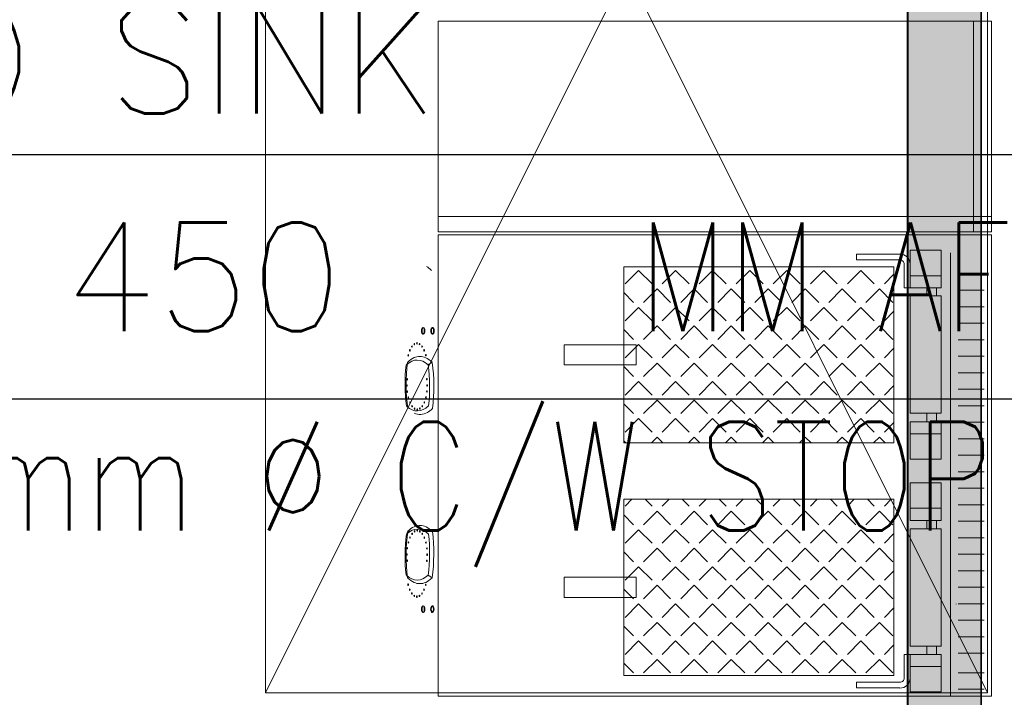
# Model space of a CAD drawing. Extents: x -750 to 58062, y -2404 to 18333.
# Tile 67 of 91: x 19837 to 21196, y 13279 to 14213. Entities that reach past the tile are written whole.
import ezdxf
from ezdxf.enums import TextEntityAlignment as Align

# ---------------------------------------------------------------- set-up
doc = ezdxf.new("R2010")
doc.units = 0
doc.header["$MEASUREMENT"] = 0
doc.layers.add('GREY SCALE', color=9, linetype='Continuous', lineweight=0, true_color=0x808080)
doc.layers.add('GREYSCALE', color=9, linetype='Continuous', lineweight=0, true_color=0x808080)
doc.layers.add('PLUMBING-DW-TR-LVL-TAG', color=7, linetype='Continuous')
doc.layers.add('TAG', color=7, linetype='Continuous')
doc.styles.add('ROMANS-100', font='romans.shx', dxfattribs={"width": 0.8})
doc.styles.get("Standard").update_dxf_attribs({"font": 'arial.ttf', "width": 0.8})

# ---------------------------------------------------------------- blocks, each defined once
blk = doc.blocks.new('FLOOR PLAN')
at = {"layer": 'GREYSCALE', "ltscale": 0.25}
h = blk.add_hatch(color=256, dxfattribs=at)
h.dxf.hatch_style = 1
h.paths.add_polyline_path([(21063, 12139.2), (21063, 12060.1), (21164.2, 12060.1), (21164.2, 18121.5), (21063, 18121.5), (21063, 12212.6)])
for p, q in [((21163.6, 12069.1), (21163.6, 18149.4)), ((21164.2, 12060.1), (21164.2, 18121.5)), ((21062, 17995.4), (21062, 12069.1)), ((21063, 17968), (21063, 12060.1)), ((20670.7, 13629.5), (20670.7, 13872.4)), ((20670.7, 13872.4), (21043.6, 13872.4)), ((21043.6, 13872.4), (21043.6, 13629.5)), ((21043.6, 13629.5), (20670.7, 13629.5)), ((21043.6, 13551.7), (20670.7, 13551.7)), ((20670.7, 13551.7), (20670.7, 13308.7)), ((21043.6, 13308.7), (21043.6, 13551.7)), ((20670.7, 13308.7), (21043.6, 13308.7))]:
    blk.add_line(p, q, dxfattribs=at)
at = {"layer": 'GREYSCALE', "ltscale": 125}
for p, q in [((20176.4, 15278.4), (20176.4, 13284.5)), ((20176.4, 15278.4), (21172.8, 13284.5)), ((20176.4, 13284.5), (21172.8, 15278.4)), ((21172.8, 13284.5), (21172.8, 15278.4)), ((20176.4, 13284.5), (21172.8, 13284.5)), ((21172.8, 13284.5), (20176.4, 13284.5))]:
    blk.add_line(p, q, dxfattribs=at)
at = {"layer": 'GREYSCALE'}
for p, q in [((21178.3, 14211.2, 902.2), (20414.5, 14211.2, 902.2)), ((20414.5, 14211.2), (20414.5, 13920.4)), ((21153.3, 13920.4), (21153.3, 14211.2)), ((21178.3, 14211.2), (21178.3, 13920.4)), ((21178.3, 13941.5), (20414.5, 13941.5)), ((21178.3, 13941.5), (21153.3, 13941.5)), ((21178.3, 13941.5), (21153.3, 13941.5)), ((21178.3, 13920.4), (20414.5, 13920.4)), ((20414.5, 13916.4), (21178.3, 13916.4)), ((21178.3, 13916.4), (20414.5, 13916.4)), ((21178.3, 13916.4), (20414.5, 13916.4)), ((21178.3, 13916.4), (20414.5, 13916.4)), ((20414.5, 13916.4), (20414.5, 13279.9)), ((20451.6, 13916.4), (21153.3, 13916.4)), ((20451.6, 13916.4), (21153.3, 13916.4)), ((21178.3, 13916.4), (20476.6, 13916.4)), ((21178.3, 13916.4), (20476.6, 13916.4)), ((21178.3, 13279.9), (21178.3, 13916.4)), ((21051.7, 13889.8), (20991.8, 13889.8)), ((20991.8, 13889.8), (20991.8, 13881.8)), ((21065.7, 13843.4), (21065.7, 13895.1)), ((21065.7, 13895.1), (21108.6, 13895.1)), ((21108.6, 13895.1), (21108.6, 13843.4)), ((21121.4, 13891.4), (21121.4, 13279.9)), ((21051.9, 13881.8), (20991.8, 13881.8)), ((21057.6, 13843.4), (21057.6, 13876.1)), ((21065.7, 13843.4), (21065.7, 13876)), ((20691.2, 13867.4), (20672.6, 13848.8)), ((20691.2, 13867.4), (20709.8, 13848.8)), ((20742.3, 13867.4), (20723.7, 13848.8)), ((20742.3, 13867.4), (20760.9, 13848.8)), ((20793.4, 13867.4), (20774.8, 13848.8)), ((20793.4, 13867.4), (20812, 13848.8)), ((20844.5, 13867.4), (20825.9, 13848.8)), ((20844.5, 13867.4), (20863.1, 13848.8)), ((20895.6, 13867.4), (20877, 13848.8)), ((20895.6, 13867.4), (20914.2, 13848.8)), ((20946.7, 13867.4), (20928.2, 13848.8)), ((20946.7, 13867.4), (20965.3, 13848.8)), ((20997.9, 13867.4), (20979.3, 13848.8)), ((20997.9, 13867.4), (21016.4, 13848.8)), ((21043.6, 13862.1), (21030.4, 13848.8)), ((21108.6, 13860.1), (21065.7, 13860.1)), ((21168.1, 13862.6), (21132, 13862.6)), ((20670.7, 13836.8), (20684.2, 13823.3)), ((20716.8, 13841.9), (20698.2, 13823.3)), ((20716.8, 13841.9), (20735.3, 13823.3)), ((20767.9, 13841.9), (20749.3, 13823.3)), ((20767.9, 13841.9), (20786.4, 13823.3)), ((20819, 13841.9), (20800.4, 13823.3)), ((20819, 13841.9), (20837.6, 13823.3)), ((20870.1, 13841.9), (20851.5, 13823.3)), ((20870.1, 13841.9), (20888.7, 13823.3)), ((20921.2, 13841.9), (20902.6, 13823.3)), ((20921.2, 13841.9), (20939.8, 13823.3)), ((20972.3, 13841.9), (20953.7, 13823.3)), ((20972.3, 13841.9), (20990.9, 13823.3)), ((21023.4, 13841.9), (21004.8, 13823.3)), ((21023.4, 13841.9), (21042, 13823.3)), ((21065.7, 13843.4), (21057.6, 13843.4)), ((21108.6, 13843.4), (21065.7, 13843.4)), ((21065.7, 13670.4), (21065.7, 13832.1)), ((21065.7, 13832.1), (21108.6, 13832.1)), ((21088.7, 13832.1), (21088.7, 13843.4)), ((21102.2, 13843.4), (21102.2, 13832.1)), ((21108.6, 13832.1), (21108.6, 13670.4)), ((21168.1, 13839.9), (21132, 13839.9)), ((21168.1, 13817.1), (21132, 13817.1)), ((20691.2, 13816.3), (20672.6, 13797.7)), ((20691.2, 13816.3), (20709.8, 13797.7)), ((20742.3, 13816.3), (20723.7, 13797.7)), ((20742.3, 13816.3), (20760.9, 13797.7)), ((20793.4, 13816.3), (20774.8, 13797.7)), ((20793.4, 13816.3), (20812, 13797.7)), ((20844.5, 13816.3), (20825.9, 13797.7)), ((20844.5, 13816.3), (20863.1, 13797.7)), ((20895.6, 13816.3), (20877, 13797.7)), ((20895.6, 13816.3), (20914.2, 13797.7)), ((20946.7, 13816.3), (20928.2, 13797.7)), ((20946.7, 13816.3), (20965.3, 13797.7)), ((20997.9, 13816.3), (20979.3, 13797.7)), ((20997.9, 13816.3), (21016.4, 13797.7)), ((21043.6, 13811), (21030.4, 13797.7)), ((20716.8, 13790.7), (20698.2, 13772.2)), ((20716.8, 13790.7), (20735.3, 13772.2)), ((20767.9, 13790.7), (20749.3, 13772.2)), ((20767.9, 13790.7), (20786.4, 13772.2)), ((20819, 13790.7), (20800.4, 13772.2)), ((20819, 13790.7), (20837.6, 13772.2)), ((20870.1, 13790.7), (20851.5, 13772.2)), ((20870.1, 13790.7), (20888.7, 13772.2)), ((20921.2, 13790.7), (20902.6, 13772.2)), ((20921.2, 13790.7), (20939.8, 13772.2)), ((20972.3, 13790.7), (20953.7, 13772.2)), ((20972.3, 13790.7), (20990.9, 13772.2)), ((21023.4, 13790.7), (21004.8, 13772.2)), ((21023.4, 13790.7), (21042, 13772.2)), ((21168.1, 13794.4), (21132, 13794.4)), ((20670.7, 13785.7), (20684.2, 13772.2)), ((20588.7, 13737), (20588.7, 13764.9)), ((20588.7, 13764.9), (20687.9, 13764.9)), ((20691.2, 13765.2), (20672.6, 13746.6)), ((20687.9, 13764.9), (20687.9, 13737)), ((20691.2, 13765.2), (20709.8, 13746.6)), ((20742.3, 13765.2), (20723.7, 13746.6)), ((20742.3, 13765.2), (20760.9, 13746.6)), ((20793.4, 13765.2), (20774.8, 13746.6)), ((20793.4, 13765.2), (20812, 13746.6)), ((20844.5, 13765.2), (20825.9, 13746.6)), ((20844.5, 13765.2), (20863.1, 13746.6)), ((20895.6, 13765.2), (20877, 13746.6)), ((20895.6, 13765.2), (20914.2, 13746.6)), ((20946.7, 13765.2), (20928.2, 13746.6)), ((20946.7, 13765.2), (20965.3, 13746.6)), ((20997.9, 13765.2), (20979.3, 13746.6)), ((20997.9, 13765.2), (21016.4, 13746.6)), ((21168.1, 13771.6), (21132, 13771.6)), ((21043.6, 13759.9), (21030.4, 13746.6)), ((21168.1, 13748.9), (21132, 13748.9)), ((20687.9, 13737), (20588.7, 13737)), ((20716.8, 13739.6), (20698.2, 13721.1)), ((20716.8, 13739.6), (20735.3, 13721.1)), ((20767.9, 13739.6), (20749.3, 13721.1)), ((20767.9, 13739.6), (20786.4, 13721.1)), ((20819, 13739.6), (20800.4, 13721.1)), ((20819, 13739.6), (20837.6, 13721.1)), ((20870.1, 13739.6), (20851.5, 13721.1)), ((20870.1, 13739.6), (20888.7, 13721.1)), ((20921.2, 13739.6), (20902.6, 13721.1)), ((20921.2, 13739.6), (20939.8, 13721.1)), ((20972.3, 13739.6), (20953.7, 13721.1)), ((20972.3, 13739.6), (20990.9, 13721.1)), ((21023.4, 13739.6), (21004.8, 13721.1)), ((21023.4, 13739.6), (21042, 13721.1)), ((20670.7, 13734.6), (20684.2, 13721.1)), ((21168.1, 13726.1), (21132, 13726.1)), ((20691.2, 13714.1), (20672.6, 13695.5)), ((20691.2, 13714.1), (20709.8, 13695.5)), ((20742.3, 13714.1), (20723.7, 13695.5)), ((20742.3, 13714.1), (20760.9, 13695.5)), ((20793.4, 13714.1), (20774.8, 13695.5)), ((20793.4, 13714.1), (20812, 13695.5)), ((20844.5, 13714.1), (20825.9, 13695.5)), ((20844.5, 13714.1), (20863.1, 13695.5)), ((20895.6, 13714.1), (20877, 13695.5)), ((20895.6, 13714.1), (20914.2, 13695.5)), ((20946.7, 13714.1), (20928.2, 13695.5)), ((20946.7, 13714.1), (20965.3, 13695.5)), ((20997.9, 13714.1), (20979.3, 13695.5)), ((20997.9, 13714.1), (21016.4, 13695.5)), ((21043.6, 13708.7), (21030.4, 13695.5)), ((21168.1, 13703.4), (21132, 13703.4)), ((20670.7, 13683.4), (20684.2, 13669.9)), ((20716.8, 13688.5), (20698.2, 13669.9)), ((20716.8, 13688.5), (20735.3, 13669.9)), ((20767.9, 13688.5), (20749.3, 13669.9)), ((20767.9, 13688.5), (20786.4, 13669.9)), ((20819, 13688.5), (20800.4, 13669.9)), ((20819, 13688.5), (20837.6, 13669.9)), ((20870.1, 13688.5), (20851.5, 13669.9)), ((20870.1, 13688.5), (20888.7, 13669.9)), ((20921.2, 13688.5), (20902.6, 13669.9)), ((20921.2, 13688.5), (20939.8, 13669.9)), ((20972.3, 13688.5), (20953.7, 13669.9)), ((20972.3, 13688.5), (20990.9, 13669.9)), ((21023.4, 13688.5), (21004.8, 13669.9)), ((21023.4, 13688.5), (21042, 13669.9)), ((21108.6, 13670.4), (21065.7, 13670.4)), ((21088.7, 13670.4), (21088.7, 13659.1)), ((21102.2, 13659.1), (21102.2, 13670.4)), ((21168.1, 13680.6), (21132, 13680.6)), ((20691.2, 13663), (20672.6, 13644.4)), ((20691.2, 13663), (20709.8, 13644.4)), ((20742.3, 13663), (20723.7, 13644.4)), ((20742.3, 13663), (20760.9, 13644.4)), ((20793.4, 13663), (20774.8, 13644.4)), ((20793.4, 13663), (20812, 13644.4)), ((20844.5, 13663), (20825.9, 13644.4)), ((20844.5, 13663), (20863.1, 13644.4)), ((20895.6, 13663), (20877, 13644.4)), ((20895.6, 13663), (20914.2, 13644.4)), ((20946.7, 13663), (20928.2, 13644.4)), ((20946.7, 13663), (20965.3, 13644.4)), ((20997.9, 13663), (20979.3, 13644.4)), ((20997.9, 13663), (21016.4, 13644.4)), ((21043.6, 13657.6), (21030.4, 13644.4)), ((21108.6, 13658.5), (21065.7, 13658.5)), ((21065.7, 13658.5), (21065.7, 13606.8)), ((21108.6, 13606.8), (21108.6, 13658.5)), ((21168.1, 13657.9), (21132, 13657.9)), ((21108.6, 13641.9), (21065.7, 13641.9)), ((20670.7, 13632.3), (20673.6, 13629.5)), ((20716.8, 13637.4), (20708.8, 13629.5)), ((20716.8, 13637.4), (20724.7, 13629.5)), ((20767.9, 13637.4), (20759.9, 13629.5)), ((20767.9, 13637.4), (20775.8, 13629.5)), ((20819, 13637.4), (20811, 13629.5)), ((20819, 13637.4), (20826.9, 13629.5)), ((20870.1, 13637.4), (20862.1, 13629.5)), ((20870.1, 13637.4), (20878, 13629.5)), ((20921.2, 13637.4), (20913.2, 13629.5)), ((20921.2, 13637.4), (20929.1, 13629.5)), ((20972.3, 13637.4), (20964.4, 13629.5)), ((20972.3, 13637.4), (20980.2, 13629.5)), ((21023.4, 13637.4), (21015.5, 13629.5)), ((21023.4, 13637.4), (21031.3, 13629.5)), ((21168.1, 13635.1), (21132, 13635.1)), ((21065.7, 13606.8), (21108.6, 13606.8)), ((21168.1, 13612.4), (21132, 13612.4)), ((21168.1, 13589.6), (21132, 13589.6)), ((21065.7, 13522.6), (21065.7, 13574.4)), ((21065.7, 13574.4), (21108.6, 13574.4)), ((21108.6, 13574.4), (21108.6, 13522.6)), ((21168.1, 13566.9), (21132, 13566.9)), ((20682.1, 13551.7), (20672.6, 13542.2)), ((20700.3, 13551.7), (20709.8, 13542.2)), ((20733.2, 13551.7), (20723.7, 13542.2)), ((20751.4, 13551.7), (20760.9, 13542.2)), ((20784.3, 13551.7), (20774.8, 13542.2)), ((20802.5, 13551.7), (20812, 13542.2)), ((20835.4, 13551.7), (20825.9, 13542.2)), ((20853.6, 13551.7), (20863.1, 13542.2)), ((20886.5, 13551.7), (20877, 13542.2)), ((20904.7, 13551.7), (20914.2, 13542.2)), ((20937.6, 13551.7), (20928.2, 13542.2)), ((20955.8, 13551.7), (20965.3, 13542.2)), ((20988.8, 13551.7), (20979.3, 13542.2)), ((21006.9, 13551.7), (21016.4, 13542.2)), ((21039.9, 13551.7), (21030.4, 13542.2)), ((20716.8, 13535.2), (20698.2, 13516.6)), ((20716.8, 13535.2), (20735.3, 13516.6)), ((20767.9, 13535.2), (20749.3, 13516.6)), ((20767.9, 13535.2), (20786.4, 13516.6)), ((20819, 13535.2), (20800.4, 13516.6)), ((20819, 13535.2), (20837.6, 13516.6)), ((20870.1, 13535.2), (20851.5, 13516.6)), ((20870.1, 13535.2), (20888.7, 13516.6)), ((20921.2, 13535.2), (20902.6, 13516.6)), ((20921.2, 13535.2), (20939.8, 13516.6)), ((20972.3, 13535.2), (20953.7, 13516.6)), ((20972.3, 13535.2), (20990.9, 13516.6)), ((21023.4, 13535.2), (21004.8, 13516.6)), ((21023.4, 13535.2), (21042, 13516.6)), ((21108.6, 13539.3), (21065.7, 13539.3)), ((21168.1, 13544.1), (21132, 13544.1)), ((20670.7, 13530.1), (20684.2, 13516.6)), ((21108.6, 13522.6), (21065.7, 13522.6)), ((21088.7, 13510.7), (21088.7, 13522)), ((21102.2, 13522), (21102.2, 13510.7)), ((21168.1, 13521.4), (21132, 13521.4)), ((20691.2, 13509.6), (20672.6, 13491.1)), ((20691.2, 13509.6), (20709.8, 13491.1)), ((20742.3, 13509.6), (20723.7, 13491.1)), ((20742.3, 13509.6), (20760.9, 13491.1)), ((20793.4, 13509.6), (20774.8, 13491.1)), ((20793.4, 13509.6), (20812, 13491.1)), ((20844.5, 13509.6), (20825.9, 13491.1)), ((20844.5, 13509.6), (20863.1, 13491.1)), ((20895.6, 13509.6), (20877, 13491.1)), ((20895.6, 13509.6), (20914.2, 13491.1)), ((20946.7, 13509.6), (20928.2, 13491.1)), ((20946.7, 13509.6), (20965.3, 13491.1)), ((20997.9, 13509.6), (20979.3, 13491.1)), ((20997.9, 13509.6), (21016.4, 13491.1)), ((21043.6, 13504.3), (21030.4, 13491.1)), ((21108.6, 13510.7), (21065.7, 13510.7)), ((21065.7, 13510.7), (21065.7, 13349)), ((21108.6, 13349), (21108.6, 13510.7)), ((21168.1, 13498.6), (21132, 13498.6)), ((20670.7, 13479), (20684.2, 13465.5)), ((20716.8, 13484.1), (20698.2, 13465.5)), ((20716.8, 13484.1), (20735.3, 13465.5)), ((20767.9, 13484.1), (20749.3, 13465.5)), ((20767.9, 13484.1), (20786.4, 13465.5)), ((20819, 13484.1), (20800.4, 13465.5)), ((20819, 13484.1), (20837.6, 13465.5)), ((20870.1, 13484.1), (20851.5, 13465.5)), ((20870.1, 13484.1), (20888.7, 13465.5)), ((20921.2, 13484.1), (20902.6, 13465.5)), ((20921.2, 13484.1), (20939.8, 13465.5)), ((20972.3, 13484.1), (20953.7, 13465.5)), ((20972.3, 13484.1), (20990.9, 13465.5)), ((21023.4, 13484.1), (21004.8, 13465.5)), ((21023.4, 13484.1), (21042, 13465.5)), ((21168.1, 13475.9), (21132, 13475.9)), ((20691.2, 13458.5), (20672.6, 13440)), ((20691.2, 13458.5), (20709.8, 13440)), ((20742.3, 13458.5), (20723.7, 13440)), ((20742.3, 13458.5), (20760.9, 13440)), ((20793.4, 13458.5), (20774.8, 13440)), ((20793.4, 13458.5), (20812, 13440)), ((20844.5, 13458.5), (20825.9, 13440)), ((20844.5, 13458.5), (20863.1, 13440)), ((20895.6, 13458.5), (20877, 13440)), ((20895.6, 13458.5), (20914.2, 13440)), ((20946.7, 13458.5), (20928.2, 13440)), ((20946.7, 13458.5), (20965.3, 13440)), ((20997.9, 13458.5), (20979.3, 13440)), ((20997.9, 13458.5), (21016.4, 13440)), ((21043.6, 13453.2), (21030.4, 13440)), ((21168.1, 13453.1), (21132, 13453.1)), ((20687.9, 13444.2), (20588.7, 13444.2)), ((20588.7, 13444.2), (20588.7, 13416.2)), ((20687.9, 13416.2), (20687.9, 13444.2)), ((20670.7, 13427.9), (20684.2, 13414.4)), ((20716.8, 13433), (20698.2, 13414.4)), ((20716.8, 13433), (20735.3, 13414.4)), ((20767.9, 13433), (20749.3, 13414.4)), ((20767.9, 13433), (20786.4, 13414.4)), ((20819, 13433), (20800.4, 13414.4)), ((20819, 13433), (20837.6, 13414.4)), ((20870.1, 13433), (20851.5, 13414.4)), ((20870.1, 13433), (20888.7, 13414.4)), ((20921.2, 13433), (20902.6, 13414.4)), ((20921.2, 13433), (20939.8, 13414.4)), ((20972.3, 13433), (20953.7, 13414.4)), ((20972.3, 13433), (20990.9, 13414.4)), ((21023.4, 13433), (21004.8, 13414.4)), ((21023.4, 13433), (21042, 13414.4)), ((21168.1, 13430.4), (21132, 13430.4)), ((20588.7, 13416.2), (20687.9, 13416.2)), ((20691.2, 13407.4), (20672.6, 13388.8)), ((20691.2, 13407.4), (20709.8, 13388.8)), ((20742.3, 13407.4), (20723.7, 13388.8)), ((20742.3, 13407.4), (20760.9, 13388.8)), ((20793.4, 13407.4), (20774.8, 13388.8)), ((20793.4, 13407.4), (20812, 13388.8)), ((20844.5, 13407.4), (20825.9, 13388.8)), ((20844.5, 13407.4), (20863.1, 13388.8)), ((20895.6, 13407.4), (20877, 13388.8)), ((20895.6, 13407.4), (20914.2, 13388.8)), ((20946.7, 13407.4), (20928.2, 13388.8)), ((20946.7, 13407.4), (20965.3, 13388.8)), ((20997.9, 13407.4), (20979.3, 13388.8)), ((20997.9, 13407.4), (21016.4, 13388.8)), ((21043.6, 13402.1), (21030.4, 13388.8)), ((21168.1, 13407.6), (21132, 13407.6)), ((20716.8, 13381.9), (20698.2, 13363.3)), ((20716.8, 13381.9), (20735.3, 13363.3)), ((20767.9, 13381.9), (20749.3, 13363.3)), ((20767.9, 13381.9), (20786.4, 13363.3)), ((20819, 13381.9), (20800.4, 13363.3)), ((20819, 13381.9), (20837.6, 13363.3)), ((20870.1, 13381.9), (20851.5, 13363.3)), ((20870.1, 13381.9), (20888.7, 13363.3)), ((20921.2, 13381.9), (20902.6, 13363.3)), ((20921.2, 13381.9), (20939.8, 13363.3)), ((20972.3, 13381.9), (20953.7, 13363.3)), ((20972.3, 13381.9), (20990.9, 13363.3)), ((21023.4, 13381.9), (21004.8, 13363.3)), ((21023.4, 13381.9), (21042, 13363.3)), ((21168.1, 13384.8), (21132, 13384.8)), ((20670.7, 13376.8), (20684.2, 13363.3)), ((20691.2, 13356.3), (20672.6, 13337.7)), ((20691.2, 13356.3), (20709.8, 13337.7)), ((20742.3, 13356.3), (20723.7, 13337.7)), ((20742.3, 13356.3), (20760.9, 13337.7)), ((20793.4, 13356.3), (20774.8, 13337.7)), ((20793.4, 13356.3), (20812, 13337.7)), ((20844.5, 13356.3), (20825.9, 13337.7)), ((20844.5, 13356.3), (20863.1, 13337.7)), ((20895.6, 13356.3), (20877, 13337.7)), ((20895.6, 13356.3), (20914.2, 13337.7)), ((20946.7, 13356.3), (20928.2, 13337.7)), ((20946.7, 13356.3), (20965.3, 13337.7)), ((20997.9, 13356.3), (20979.3, 13337.7)), ((20997.9, 13356.3), (21016.4, 13337.7)), ((21168.1, 13362.1), (21132, 13362.1)), ((21043.6, 13351), (21030.4, 13337.7)), ((21065.7, 13349), (21108.6, 13349)), ((21088.7, 13349), (21088.7, 13337.7)), ((21102.2, 13337.7), (21102.2, 13349)), ((20716.8, 13330.8), (20698.2, 13312.2)), ((20716.8, 13330.8), (20735.3, 13312.2)), ((20767.9, 13330.8), (20749.3, 13312.2)), ((20767.9, 13330.8), (20786.4, 13312.2)), ((20819, 13330.8), (20800.4, 13312.2)), ((20819, 13330.8), (20837.6, 13312.2)), ((20870.1, 13330.8), (20851.5, 13312.2)), ((20870.1, 13330.8), (20888.7, 13312.2)), ((20921.2, 13330.8), (20902.6, 13312.2)), ((20921.2, 13330.8), (20939.8, 13312.2)), ((20972.3, 13330.8), (20953.7, 13312.2)), ((20972.3, 13330.8), (20990.9, 13312.2)), ((21023.4, 13330.8), (21004.8, 13312.2)), ((21023.4, 13330.8), (21042, 13312.2)), ((21057.6, 13337.7), (21057.6, 13305)), ((21065.7, 13337.7), (21057.6, 13337.7)), ((21108.6, 13337.7), (21065.7, 13337.7)), ((21065.7, 13337.7), (21065.7, 13286)), ((21065.7, 13337.7), (21065.7, 13305.1)), ((21108.6, 13286), (21108.6, 13337.7)), ((21168.1, 13339.3), (21132, 13339.3)), ((20670.7, 13325.7), (20684.2, 13312.2)), ((21108.6, 13321.1), (21065.7, 13321.1)), ((21168.1, 13312.3), (21132, 13312.3)), ((21051.9, 13299.4), (20991.8, 13299.4)), ((20991.8, 13291.4), (20991.8, 13299.4)), ((21051.7, 13291.4), (20991.8, 13291.4)), ((21168.1, 13289.6), (21132, 13289.6)), ((20414.5, 13279.9), (21178.3, 13279.9)), ((21065.7, 13286), (21108.6, 13286))]:
    blk.add_line(p, q, dxfattribs=at)
at = {"layer": 'GREYSCALE', "extrusion": (0.906289, 0.005831, -0.422618)}
for centre in [(13652.4, 9346.4, 18240.9), (13652.4, 9346.4, 18241.9), (13652.4, 9376.5, 18240.9), (13652.4, 9376.5, 18241.9)]:
    blk.add_circle(centre, 4.51, dxfattribs=at)
at = {"layer": 'GREYSCALE', "extrusion": (-0.906289, -0.005831, 0.422618)}
for centre, radius in [((-13652.4, 9346.4, -18240.9), 4.51), ((-13652.4, 9346.4, -18241.9), 4.51), ((-13652.4, 9376.5, -18240.9), 4.51), ((-13652.4, 9376.5, -18241.9), 4.51), ((-13630.9, 9317.3, -18237.6), 1), ((-13634.2, 9325.3, -18237.6), 1), ((-13635.4, 9333.9, -18237.6), 1), ((-13634.2, 9342.4, -18237.6), 1), ((-13630.9, 9350.4, -18237.6), 1), ((-13618.8, 9305.2, -18237.6), 1), ((-13625.7, 9310.5, -18237.6), 1), ((-13625.7, 9357.2, -18237.6), 1), ((-13618.8, 9362.5, -18237.6), 1), ((-13577.2, 9300.7, -18237.4), 1), ((-13585.8, 9301.8, -18237.4), 1), ((-13585.8, 9365.7, -18237.4), 1), ((-13577.2, 9366.9, -18237.4), 1), ((-13568.7, 9301.8, -18237.4), 1), ((-13568.7, 9365.7, -18237.4), 1), ((-13560.7, 9305.1, -18237.4), 1), ((-13553.8, 9310.4, -18237.4), 1), ((-13548.6, 9317.2, -18237.4), 1), ((-13548.6, 9350.3, -18237.4), 1), ((-13553.8, 9357.2, -18237.4), 1), ((-13560.7, 9362.4, -18237.4), 1), ((-13545.3, 9325.2, -18237.4), 1), ((-13544.2, 9333.8, -18237.4), 1), ((-13545.3, 9342.3, -18237.4), 1)]:
    blk.add_circle(centre, radius, dxfattribs=at)
at = {"layer": 'GREYSCALE', "extrusion": (-0.906289, 0.005831, 0.422618)}
for centre, radius in [((-13635, 9243.3, -18078.9), 1), ((-13638.3, 9251.3, -18078.9), 1), ((-13639.4, 9259.9, -18078.9), 1), ((-13638.3, 9268.4, -18078.9), 1), ((-13635, 9276.4, -18078.9), 1), ((-13622.9, 9231.2, -18078.9), 1), ((-13629.7, 9236.5, -18078.9), 1), ((-13629.7, 9283.3, -18078.9), 1), ((-13622.9, 9288.5, -18078.9), 1), ((-13614.9, 9227.9, -18078.9), 1), ((-13614.9, 9291.8, -18078.9), 1), ((-13606.3, 9226.8, -18078.9), 1), ((-13597.8, 9227.9, -18078.9), 1), ((-13597.8, 9291.8, -18078.9), 1), ((-13606.3, 9292.9, -18078.9), 1), ((-13564.7, 9231.3, -18079), 1), ((-13557.9, 9236.5, -18079), 1), ((-13552.6, 9243.4, -18079), 1), ((-13552.6, 9276.5, -18079), 1), ((-13557.9, 9283.3, -18079), 1), ((-13564.7, 9288.6, -18079), 1), ((-13549.3, 9251.4, -18079), 1), ((-13548.2, 9259.9, -18079), 1), ((-13549.3, 9268.5, -18079), 1), ((-13531.1, 9272.5, -18082.3), 4.51), ((-13531.1, 9272.5, -18082.3), 4.51), ((-13531.1, 9302.5, -18082.3), 4.51), ((-13531.1, 9302.5, -18082.3), 4.51)]:
    blk.add_circle(centre, radius, dxfattribs=at)
at = {"layer": 'GREYSCALE', "extrusion": (0.906289, -0.005831, -0.422618)}
for centre in [(13531.1, 9272.5, 18083.3), (13531.1, 9272.5, 18083.3), (13531.1, 9302.5, 18083.3), (13531.1, 9302.5, 18083.3)]:
    blk.add_circle(centre, 4.51, dxfattribs=at)
at = {"layer": 'GREYSCALE'}
for centre, radius, start, end in [((21052.2, 13876.3), 13.5, 358.8703, 91.8026), ((21052.2, 13876.3), 5.47, 358.2262, 92.8307), ((21129.4, 13407.2), 0.163, 90, 270), ((21129.4, 13407.2), 0.163, 270, 90), ((21052.2, 13304.8), 13.5, 268.1974, 1.1297), ((21052.2, 13304.8), 5.47, 267.1693, 1.7738)]:
    blk.add_arc(centre, radius, start, end, dxfattribs=at)
at = {"layer": 'GREYSCALE', "extrusion": (0.906289, 0.005831, -0.422618)}
for centre, radius, start, end in [((13640.5, 9334, 18241.7), 103.4, 13.1785, 22.813), ((13514, 9334, 18241.7), 103.3, 349.5866, 10.7814), ((13577.2, 9396.2, 18241.7), 107.3, 252.8002, 287.1998), ((13514, 9334, 18241.7), 103.3, 337.1764, 349.5866), ((13514, 9334, 18241.7), 103.3, 10.7814, 22.8236), ((13577.2, 9271.9, 18241.7), 107.3, 72.7947, 107.2053), ((13640.5, 9334, 18241.7), 103.4, 166.8215, 190.7761)]:
    blk.add_arc(centre, radius, start, end, dxfattribs=at)
at = {"layer": 'GREYSCALE', "extrusion": (-0.906289, -0.005831, 0.422618)}
for centre, radius, start, end in [((-13514, 9334, -18241.7), 103.3, 169.2186, 190.4134), ((-13577.2, 9396.2, -18237.7), 102.3, 253.9909, 286.0088), ((-13577.2, 9396.2, -18237.7), 102.3, 253.9909, 286.0088), ((-13577.2, 9396.2, -18241.7), 107.3, 252.8002, 287.1998), ((-13514, 9334, -18237.7), 98.3, 200.8267, 201.5627), ((-13514, 9334, -18237.7), 98.3, 200.8267, 201.5627), ((-13514, 9334, -18237.7), 98.3, 158.6254, 200.8267), ((-13514, 9334, -18237.7), 98.3, 158.6254, 200.8267), ((-13514, 9334, -18241.7), 103.3, 190.4134, 202.8236), ((-13514, 9334, -18241.7), 103.3, 157.1764, 169.2186), ((-13577.2, 9271.9, -18237.7), 102.3, 73.9912, 106.0091), ((-13577.2, 9271.9, -18237.7), 102.3, 73.9912, 106.0091), ((-13577.2, 9271.9, -18241.7), 107.3, 72.7947, 107.2053), ((-13640.5, 9334, -18237.7), 98.4, 339.1834, 21.3643), ((-13640.5, 9334, -18237.7), 98.4, 339.1834, 21.3643), ((-13640.5, 9334, -18241.7), 103.4, 349.2239, 13.1785), ((-13640.5, 9334, -18241.7), 103.4, 13.1785, 22.813)]:
    blk.add_arc(centre, radius, start, end, dxfattribs=at)
at = {"layer": 'GREYSCALE', "extrusion": (0.906289, -0.005831, -0.422618)}
for centre, radius, start, end in [((13606.3, 9322.3, 18083.2), 107.3, 252.8002, 287.1998), ((13606.3, 9322.3, 18083.2), 107.3, 252.8002, 287.1998), ((13543, 9260.1, 18079.2), 98.4, 339.1834, 21.3643), ((13543, 9260.1, 18083.2), 103.4, 337.187, 349.2239), ((13543, 9260.1, 18083.2), 103.4, 337.187, 349.2239), ((13543, 9260.1, 18083.2), 103.4, 349.2239, 10.7762), ((13543, 9260.1, 18083.2), 103.4, 349.2239, 10.7762), ((13543, 9260.1, 18083.2), 103.4, 10.7762, 22.813), ((13543, 9260.1, 18083.2), 103.4, 10.7762, 22.813), ((13606.3, 9197.9, 18083.2), 107.3, 72.7947, 107.2053), ((13606.3, 9197.9, 18083.2), 107.3, 72.7947, 107.2053), ((13606.3, 9322.3, 18079.2), 102.3, 253.9909, 286.0088), ((13606.3, 9197.9, 18079.2), 102.3, 73.9912, 106.0091), ((13669.5, 9260.1, 18079.2), 98.3, 200.8267, 201.5627), ((13669.5, 9260.1, 18079.2), 98.3, 158.6254, 200.8267), ((13669.5, 9260.1, 18083.2), 103.3, 190.4134, 202.8236), ((13669.5, 9260.1, 18083.2), 103.3, 190.4134, 202.8236), ((13669.5, 9260.1, 18083.2), 103.3, 169.2186, 190.4134), ((13669.5, 9260.1, 18083.2), 103.3, 169.2186, 190.4134), ((13669.5, 9260.1, 18083.2), 103.3, 157.1764, 169.2186), ((13669.5, 9260.1, 18083.2), 103.3, 157.1764, 169.2186)]:
    blk.add_arc(centre, radius, start, end, dxfattribs=at)
at = {"layer": 'GREYSCALE', "extrusion": (-0.906289, 0.005831, 0.422618)}
for centre, radius, start, end in [((-13543, 9260.1, -18079.2), 98.4, 158.6357, 200.8166), ((-13606.3, 9322.3, -18079.2), 102.3, 253.9912, 286.0091), ((-13606.3, 9197.9, -18079.2), 102.3, 73.9909, 106.0088), ((-13669.5, 9260.1, -18079.2), 98.3, 338.4373, 339.1733), ((-13669.5, 9260.1, -18079.2), 98.3, 339.1733, 21.3746)]:
    blk.add_arc(centre, radius, start, end, dxfattribs=at)
at = {"layer": 'GREYSCALE'}
for points in [[(20372.4, 13740.6, 713.9), (20371.9, 13739.5, 716), (20371.5, 13738.4, 718.1), (20371, 13737.3, 720.2)], [(20372.4, 13740.6, 713.9), (20371.9, 13739.5, 716), (20371.5, 13738.4, 718.1), (20371, 13737.3, 720.2)], [(20402, 13737.9, 784.8), (20401.6, 13737.6, 784.7), (20401.3, 13737.4, 784.5), (20400.9, 13737.1, 784.4)], [(20402, 13737.9, 784.8), (20401.6, 13737.6, 784.7), (20401.3, 13737.4, 784.5), (20400.9, 13737.1, 784.4)], [(20406.4, 13740.6, 786.8), (20404.6, 13739.4, 786.1), (20402.8, 13738.2, 785.4), (20401, 13737, 784.7)], [(20406.4, 13740.6, 786.8), (20404.6, 13739.4, 786.1), (20402.8, 13738.2, 785.4), (20401, 13737, 784.7)], [(20406.3, 13740.8, 786.5), (20404.9, 13739.8, 786), (20403.4, 13738.9, 785.4), (20402, 13737.9, 784.8)], [(20406.3, 13740.8, 786.5), (20404.9, 13739.8, 786), (20403.4, 13738.9, 785.4), (20402, 13737.9, 784.8)], [(20402, 13737.9, 784.8), (20402, 13737.9, 784.8), (20402, 13737.9, 784.8), (20402, 13737.9, 784.8)], [(20402, 13737.9, 784.8), (20402, 13737.9, 784.8), (20402, 13737.9, 784.8), (20402, 13737.9, 784.8)], [(20372.8, 13507.5, 713.9), (20372.3, 13506.4, 716), (20371.8, 13505.3, 718.1), (20371.3, 13504.2, 720.2)], [(20372.8, 13507.5, 713.9), (20372.3, 13506.4, 716), (20371.8, 13505.3, 718.1), (20371.3, 13504.2, 720.2)], [(20372.7, 13507.2, 713.7), (20375.2, 13508, 720.7), (20377.7, 13508.7, 727.9), (20371.7, 13505.3, 716.8)], [(20372.7, 13507.2, 713.7), (20375.2, 13508, 720.7), (20377.7, 13508.7, 727.9), (20371.7, 13505.3, 716.8)], [(20372.4, 13443.5, 713.9), (20371.9, 13444.6, 716), (20371.5, 13445.7, 718.1), (20371, 13446.9, 720.2)], [(20372.4, 13443.5, 713.9), (20371.9, 13444.6, 716), (20371.5, 13445.7, 718.1), (20371, 13446.9, 720.2)], [(20402, 13446.3, 784.8), (20401.6, 13446.5, 784.7), (20401.3, 13446.8, 784.5), (20400.9, 13447, 784.4)], [(20402, 13446.3, 784.8), (20401.6, 13446.5, 784.7), (20401.3, 13446.8, 784.5), (20400.9, 13447, 784.4)], [(20406.4, 13443.6, 786.8), (20404.6, 13444.8, 786.1), (20402.8, 13445.9, 785.4), (20401, 13447.1, 784.7)], [(20406.4, 13443.6, 786.8), (20404.6, 13444.8, 786.1), (20402.8, 13445.9, 785.4), (20401, 13447.1, 784.7)], [(20402, 13446.3, 784.8), (20402, 13446.3, 784.8), (20402, 13446.3, 784.8), (20402, 13446.3, 784.8)], [(20406.3, 13443.3, 786.5), (20404.9, 13444.3, 786), (20403.4, 13445.3, 785.4), (20402, 13446.3, 784.8)], [(20406.3, 13443.3, 786.5), (20404.9, 13444.3, 786), (20403.4, 13445.3, 785.4), (20402, 13446.3, 784.8)], [(20402, 13446.3, 784.8), (20402, 13446.3, 784.8), (20402, 13446.3, 784.8), (20402, 13446.3, 784.8)]]:
    blk.add_open_spline(points, degree=3, dxfattribs=at)
blk = doc.blocks.new('PLUMB-WS-WS-TAG')
at = {"layer": 'PLUMBING-DW-TR-LVL-TAG'}
blk.add_lwpolyline([(112.5, 112.5), (1687.5, 112.5, -0.414214), (1800, 0, -0.414214), (1687.5, -112.5), (112.5, -112.5, -0.414214), (0, 0), (0, 0, -0.414214)], format="xyb", close=True, dxfattribs=at)
at = {"layer": 'PLUMBING-DW-TR-LVL-TAG', "char_height": 100, "attachment_point": 4}
for s, width, insert in [('{\\Fromans|c0;MM AFFL}', 662.9048, (912.5, 0)), ('{\\Fromans|c0;mm %%C C/W STOP COCK}', 1987.1521, (300, -200))]:
    blk.add_mtext_dynamic_manual_height_columns(s, width=width, gutter_width=3324.74, heights=[0], dxfattribs=dict(at, insert=insert))
at = {"layer": 'PLUMBING-DW-TR-LVL-TAG', "style": 'ROMANS-100'}
for tag, p in [('PLUM-DR-EQP', (0, 200)), ('PLUM-DR-PSIZE', (0, -200))]:
    blk.add_attdef(tag, text='', height=100, dxfattribs=at).set_placement(p, align=Align.MIDDLE_LEFT)
blk.add_attdef('PLUM-PIPE-LVL', text='', height=100, dxfattribs=at).set_placement((512.5, 0), align=Align.MIDDLE_CENTER)

msp = doc.modelspace()

# ---------------------------------------------------------------- block references
at = {"layer": 'GREY SCALE', "ltscale": 5}
msp.add_blockref('FLOOR PLAN', (0, 0), dxfattribs=at)
at = {"layer": 'TAG'}
ref = msp.add_blockref('PLUMB-WS-WS-TAG', (19322, 13858.6), dxfattribs=dict(at, xscale=1.5, yscale=1.5, zscale=1.5))
ref.add_attrib('PLUM-PIPE-LVL', '450', dxfattribs={"layer": 'PLUMBING-DW-TR-LVL-TAG', "height": 150, "style": 'ROMANS-100'}).set_placement((20090.7, 13858.6), align=Align.MIDDLE_CENTER)
ref.add_attrib('PLUM-DR-EQP', 'HAND SINK', dxfattribs={"layer": 'PLUMBING-DW-TR-LVL-TAG', "height": 150, "style": 'ROMANS-100'}).set_placement((19322, 14158.6), align=Align.MIDDLE_LEFT)

doc.saveas('drawing.dxf')
